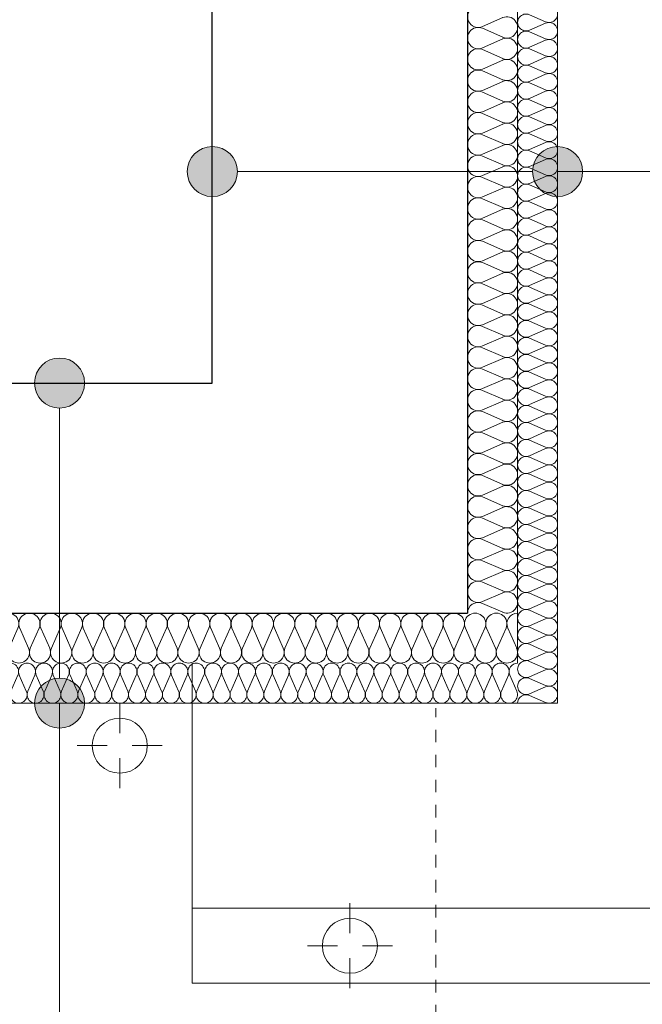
# Model space of a CAD drawing. Extents: x -438200 to -357500, y 15000 to 163871.
# Tile 56 of 148: x -415590 to -414346, y 67317 to 69286. Entities that reach past the tile are written whole.
import ezdxf

# ---------------------------------------------------------------- set-up
doc = ezdxf.new("R2010")
doc.units = 0
doc.header["$MEASUREMENT"] = 0
doc.linetypes.add('Hidden Line', pattern=[50, 25, -25])
for name, color, linetype in [('#podkład', 252, 'Continuous'), ('Arch ocieplenie', 252, 'Continuous'), ('Arch opisy', 252, 'Continuous'), ('Inwent Izolacje', 252, 'Continuous')]:
    doc.layers.add(name, color=color, linetype=linetype)
for name, color, linetype, lineweight in [('Arch ocieplenie_Nr_Pióra__44', 252, 'Continuous', 13), ('Arch opisy_Nr_Pióra__21', 252, 'Continuous', 9), ('Arch wykończenie_Nr_Pióra__3', 252, 'Continuous', 18), ('Arch wymiary_Nr_Pióra__21', 252, 'Continuous', 9), ('INWENT DACH_Nr_Pióra__21', 252, 'Continuous', 9), ('Inwent Izolacje_Nr_Pióra__44', 252, 'Continuous', 13), ('INWENT.ŚCIANY_Nr_Pióra__1', 252, 'Continuous', 25), ('INWENT.ŚCIANY_Nr_Pióra__2', 252, 'Continuous', 13), ('INWENT.ŚCIANY_Nr_Pióra__21', 252, 'Continuous', 9)]:
    doc.layers.add(name, color=color, linetype=linetype, lineweight=lineweight)

# ---------------------------------------------------------------- blocks, each defined once
blk = doc.blocks.new('Izolacja cieplna 14_185', base_point=(-416758.1, 57812.6))
at = {"layer": 'Arch ocieplenie_Nr_Pióra__44', "linetype": 'Continuous'}
for p, q in [((-416756.7, 57756.4), (-416742.6, 57788.8)), ((-416739.8, 57788.8), (-416725.7, 57756.4)), ((-416722.9, 57756.4), (-416708.8, 57788.8)), ((-416706, 57788.8), (-416691.9, 57756.4)), ((-416689.1, 57756.4), (-416675, 57788.8)), ((-416672.2, 57788.8), (-416658.1, 57756.4)), ((-416655.3, 57756.4), (-416641.2, 57788.8)), ((-416638.4, 57788.8), (-416624.3, 57756.4)), ((-416621.5, 57756.4), (-416607.4, 57788.8)), ((-416604.6, 57788.8), (-416590.5, 57756.4)), ((-416587.7, 57756.4), (-416573.6, 57788.8)), ((-416570.8, 57788.8), (-416556.7, 57756.4)), ((-416553.9, 57756.4), (-416539.8, 57788.8)), ((-416537, 57788.8), (-416522.9, 57756.4)), ((-416520.1, 57756.4), (-416506, 57788.8)), ((-416503.2, 57788.8), (-416489.1, 57756.4)), ((-416486.3, 57756.4), (-416472.2, 57788.8)), ((-416469.4, 57788.8), (-416455.3, 57756.4)), ((-416452.5, 57756.4), (-416438.4, 57788.8)), ((-416435.6, 57788.8), (-416421.5, 57756.4)), ((-416418.7, 57756.4), (-416404.6, 57788.8)), ((-416401.8, 57788.8), (-416387.7, 57756.4)), ((-416384.9, 57756.4), (-416370.8, 57788.8)), ((-416368, 57788.8), (-416353.9, 57756.4)), ((-416351.1, 57756.4), (-416337, 57788.8)), ((-416334.2, 57788.8), (-416320.1, 57756.4)), ((-416317.3, 57756.4), (-416303.2, 57788.8)), ((-416300.4, 57788.8), (-416286.3, 57756.4)), ((-416283.5, 57756.4), (-416269.4, 57788.8)), ((-416266.6, 57788.8), (-416252.5, 57756.4)), ((-416249.7, 57756.4), (-416235.6, 57788.8)), ((-416232.8, 57788.8), (-416218.7, 57756.4)), ((-416215.9, 57756.4), (-416201.8, 57788.8)), ((-416199, 57788.8), (-416184.9, 57756.4)), ((-416182.1, 57756.4), (-416168, 57788.8)), ((-416165.2, 57788.8), (-416151.1, 57756.4)), ((-416148.3, 57756.4), (-416134.2, 57788.8)), ((-416131.4, 57788.8), (-416117.3, 57756.4)), ((-416114.5, 57756.4), (-416100.4, 57788.8)), ((-416097.6, 57788.8), (-416083.5, 57756.4)), ((-416080.7, 57756.4), (-416066.6, 57788.8)), ((-416063.8, 57788.8), (-416049.7, 57756.4)), ((-416046.9, 57756.4), (-416032.8, 57788.8)), ((-416030, 57788.8), (-416015.9, 57756.4)), ((-416013.1, 57756.4), (-415999, 57788.8)), ((-415996.2, 57788.8), (-415982.1, 57756.4)), ((-415979.3, 57756.4), (-415965.2, 57788.8)), ((-415962.4, 57788.8), (-415948.3, 57756.4)), ((-415945.5, 57756.4), (-415931.4, 57788.8)), ((-415928.6, 57788.8), (-415914.5, 57756.4)), ((-415911.7, 57756.4), (-415897.6, 57788.8)), ((-415894.8, 57788.8), (-415880.7, 57756.4)), ((-415877.9, 57756.4), (-415863.8, 57788.8)), ((-415861, 57788.8), (-415847, 57756.4)), ((-415844.1, 57756.4), (-415830.1, 57788.8)), ((-415827.2, 57788.8), (-415813.2, 57756.4)), ((-415810.3, 57756.4), (-415796.3, 57788.8)), ((-415793.4, 57788.8), (-415779.4, 57756.4)), ((-415776.5, 57756.4), (-415762.5, 57788.8)), ((-415759.6, 57788.8), (-415745.6, 57756.4)), ((-415742.7, 57756.4), (-415728.7, 57788.8)), ((-415725.8, 57788.8), (-415711.8, 57756.4)), ((-415708.9, 57756.4), (-415694.9, 57788.8)), ((-415692, 57788.8), (-415678, 57756.4)), ((-415675.1, 57756.4), (-415661.1, 57788.8)), ((-415658.2, 57788.8), (-415644.2, 57756.4)), ((-415641.3, 57756.4), (-415627.3, 57788.8)), ((-415624.4, 57788.8), (-415610.4, 57756.4)), ((-415607.5, 57756.4), (-415593.5, 57788.8)), ((-415590.6, 57788.8), (-415576.6, 57756.4)), ((-415573.7, 57756.4), (-415559.7, 57788.8)), ((-415556.8, 57788.8), (-415542.8, 57756.4)), ((-415539.9, 57756.4), (-415525.9, 57788.8)), ((-415523, 57788.8), (-415509, 57756.4)), ((-415506.1, 57756.4), (-415492.1, 57788.8)), ((-415489.2, 57788.8), (-415475.2, 57756.4)), ((-415472.3, 57756.4), (-415458.3, 57788.8)), ((-415455.4, 57788.8), (-415441.4, 57756.4)), ((-415438.5, 57756.4), (-415424.5, 57788.8)), ((-415421.6, 57788.8), (-415407.6, 57756.4)), ((-415404.7, 57756.4), (-415390.7, 57788.8)), ((-415387.8, 57788.8), (-415373.8, 57756.4)), ((-415370.9, 57756.4), (-415356.9, 57788.8)), ((-415354, 57788.8), (-415340, 57756.4)), ((-415337.1, 57756.4), (-415323.1, 57788.8)), ((-415320.2, 57788.8), (-415306.2, 57756.4)), ((-415303.3, 57756.4), (-415289.3, 57788.8)), ((-415286.4, 57788.8), (-415272.4, 57756.4)), ((-415269.5, 57756.4), (-415255.5, 57788.8)), ((-415252.6, 57788.8), (-415238.6, 57756.4)), ((-415235.7, 57756.4), (-415221.7, 57788.8)), ((-415218.8, 57788.8), (-415204.8, 57756.4)), ((-415201.9, 57756.4), (-415187.9, 57788.8)), ((-415185, 57788.8), (-415171, 57756.4)), ((-415168.1, 57756.4), (-415154.1, 57788.8)), ((-415151.2, 57788.8), (-415137.2, 57756.4)), ((-415134.3, 57756.4), (-415120.3, 57788.8)), ((-415117.4, 57788.8), (-415103.4, 57756.4)), ((-415100.5, 57756.4), (-415086.5, 57788.8)), ((-415083.6, 57788.8), (-415069.6, 57756.4)), ((-415066.7, 57756.4), (-415052.7, 57788.8)), ((-415049.8, 57788.8), (-415035.8, 57756.4)), ((-415032.9, 57756.4), (-415018.9, 57788.8)), ((-415016, 57788.8), (-415002, 57756.4)), ((-414999.1, 57756.4), (-414985.1, 57788.8)), ((-414982.2, 57788.8), (-414968.2, 57756.4)), ((-414965.3, 57756.4), (-414951.3, 57788.8)), ((-414948.4, 57788.8), (-414934.4, 57756.4)), ((-414931.5, 57756.4), (-414917.5, 57788.8)), ((-414914.6, 57788.8), (-414900.6, 57756.4)), ((-414897.7, 57756.4), (-414883.7, 57788.8)), ((-414880.8, 57788.8), (-414866.8, 57756.4)), ((-414863.9, 57756.4), (-414849.9, 57788.8)), ((-414847, 57788.8), (-414833, 57756.4)), ((-414830.1, 57756.4), (-414816.1, 57788.8)), ((-414813.2, 57788.8), (-414799.2, 57756.4)), ((-414796.3, 57756.4), (-414782.3, 57788.8)), ((-414779.4, 57788.8), (-414765.4, 57756.4)), ((-414762.5, 57756.4), (-414748.5, 57788.8)), ((-414745.6, 57788.8), (-414731.6, 57756.4)), ((-414728.7, 57756.4), (-414714.7, 57788.8)), ((-414711.8, 57788.8), (-414697.8, 57756.4)), ((-414694.9, 57756.4), (-414680.9, 57788.8)), ((-414678, 57788.8), (-414664, 57756.4)), ((-414661.1, 57756.4), (-414647.1, 57788.8)), ((-414644.2, 57788.8), (-414630.2, 57756.4)), ((-414627.3, 57756.4), (-414613.3, 57788.8)), ((-414610.4, 57788.8), (-414596.4, 57756.4))]:
    blk.add_line(p, q, dxfattribs=at)
for centre, start_param, end_param in [((-416758.1, 57795.6), 4.299596, 6.283185), ((-416724.3, 57795.6), 4.299595, 8.266774), ((-416690.5, 57795.6), 4.299595, 8.266774), ((-416656.7, 57795.6), 4.299595, 8.266774), ((-416622.9, 57795.6), 4.299595, 8.266774), ((-416589.1, 57795.6), 4.299595, 8.266774), ((-416555.3, 57795.6), 4.299595, 8.266774), ((-416521.5, 57795.6), 4.299595, 8.266774), ((-416487.7, 57795.6), 4.299595, 8.266774), ((-416453.9, 57795.6), 4.299595, 8.266774), ((-416420.1, 57795.6), 4.299595, 8.266774), ((-416386.3, 57795.6), 4.299595, 8.266774), ((-416352.5, 57795.6), 4.299595, 8.266774), ((-416318.7, 57795.6), 4.299595, 8.266774), ((-416284.9, 57795.6), 4.299595, 8.266774), ((-416251.1, 57795.6), 4.299595, 8.266774), ((-416217.3, 57795.6), 4.299595, 8.266774), ((-416183.5, 57795.6), 4.299595, 8.266774), ((-416149.7, 57795.6), 4.299595, 8.266774), ((-416115.9, 57795.6), 4.299595, 8.266774), ((-416082.1, 57795.6), 4.299595, 8.266774), ((-416048.3, 57795.6), 4.299595, 8.266774), ((-416014.5, 57795.6), 4.299595, 8.266774), ((-415980.7, 57795.6), 4.299595, 8.266774), ((-415946.9, 57795.6), 4.299595, 8.266774), ((-415913.1, 57795.6), 4.299595, 8.266774), ((-415879.3, 57795.6), 4.299595, 8.266774), ((-415845.5, 57795.6), 4.299595, 8.266774), ((-415811.7, 57795.6), 4.299595, 8.266774), ((-415777.9, 57795.6), 4.299595, 8.266774), ((-415744.1, 57795.6), 4.299595, 8.266774), ((-415710.3, 57795.6), 4.299595, 8.266774), ((-415676.5, 57795.6), 4.299595, 8.266774), ((-415642.7, 57795.6), 4.299595, 8.266774), ((-415608.9, 57795.6), 4.299595, 8.266774), ((-415575.1, 57795.6), 4.299595, 8.266774), ((-415541.3, 57795.6), 4.299595, 8.266774), ((-415507.5, 57795.6), 4.299595, 8.266774), ((-415473.7, 57795.6), 4.299595, 8.266774), ((-415439.9, 57795.6), 4.299595, 8.266774), ((-415406.1, 57795.6), 4.299595, 8.266774), ((-415372.3, 57795.6), 4.299595, 8.266774), ((-415338.5, 57795.6), 4.299595, 8.266774), ((-415304.7, 57795.6), 4.299595, 8.266774), ((-415270.9, 57795.6), 4.299595, 8.266774), ((-415237.1, 57795.6), 4.299595, 8.266774), ((-415203.3, 57795.6), 4.299595, 8.266774), ((-415169.5, 57795.6), 4.299595, 8.266774), ((-415135.7, 57795.6), 4.299595, 8.266774), ((-415101.9, 57795.6), 4.299595, 8.266774), ((-415068.1, 57795.6), 4.299595, 8.266774), ((-415034.3, 57795.6), 4.299595, 8.266774), ((-415000.5, 57795.6), 4.299595, 8.266774), ((-414966.7, 57795.6), 4.299595, 8.266774), ((-414932.9, 57795.6), 4.299595, 8.266774), ((-414899.1, 57795.6), 4.299595, 8.266774), ((-414865.3, 57795.6), 4.299595, 8.266774), ((-414831.5, 57795.6), 4.299595, 8.266774), ((-414797.7, 57795.6), 4.299595, 8.266774), ((-414763.9, 57795.6), 4.299595, 8.266774), ((-414730.1, 57795.6), 4.299595, 8.266774), ((-414696.3, 57795.6), 4.299595, 8.266774), ((-414662.5, 57795.6), 4.299595, 8.266774), ((-414628.7, 57795.6), 4.299595, 8.266774), ((-414594.9, 57795.6), 0, 1.983589), ((-416741.2, 57749.6), 1.158003, 5.125183), ((-416707.4, 57749.6), 1.158003, 5.125183), ((-416673.6, 57749.6), 1.158003, 5.125183), ((-416639.8, 57749.6), 1.158003, 5.125183), ((-416606, 57749.6), 1.158003, 5.125183), ((-416572.2, 57749.6), 1.158003, 5.125183), ((-416538.4, 57749.6), 1.158003, 5.125183), ((-416504.6, 57749.6), 1.158003, 5.125183), ((-416470.8, 57749.6), 1.158003, 5.125183), ((-416437, 57749.6), 1.158003, 5.125183), ((-416403.2, 57749.6), 1.158003, 5.125183), ((-416369.4, 57749.6), 1.158003, 5.125183), ((-416335.6, 57749.6), 1.158003, 5.125183), ((-416301.8, 57749.6), 1.158003, 5.125183), ((-416268, 57749.6), 1.158003, 5.125183), ((-416234.2, 57749.6), 1.158003, 5.125183), ((-416200.4, 57749.6), 1.158003, 5.125183), ((-416166.6, 57749.6), 1.158003, 5.125183), ((-416132.8, 57749.6), 1.158003, 5.125183), ((-416099, 57749.6), 1.158003, 5.125183), ((-416065.2, 57749.6), 1.158003, 5.125183), ((-416031.4, 57749.6), 1.158003, 5.125183), ((-415997.6, 57749.6), 1.158003, 5.125183), ((-415963.8, 57749.6), 1.158003, 5.125183), ((-415930, 57749.6), 1.158003, 5.125183), ((-415896.2, 57749.6), 1.158003, 5.125183), ((-415862.4, 57749.6), 1.158003, 5.125183), ((-415828.6, 57749.6), 1.158003, 5.125183), ((-415794.8, 57749.6), 1.158003, 5.125183), ((-415761, 57749.6), 1.158003, 5.125183), ((-415727.2, 57749.6), 1.158003, 5.125183), ((-415693.4, 57749.6), 1.158003, 5.125183), ((-415659.6, 57749.6), 1.158003, 5.125183), ((-415625.8, 57749.6), 1.158003, 5.125183), ((-415592, 57749.6), 1.158003, 5.125183), ((-415558.2, 57749.6), 1.158003, 5.125183), ((-415524.4, 57749.6), 1.158003, 5.125183), ((-415490.6, 57749.6), 1.158003, 5.125183), ((-415456.8, 57749.6), 1.158003, 5.125183), ((-415423, 57749.6), 1.158003, 5.125183), ((-415389.2, 57749.6), 1.158003, 5.125183), ((-415355.4, 57749.6), 1.158003, 5.125183), ((-415321.6, 57749.6), 1.158003, 5.125183), ((-415287.8, 57749.6), 1.158003, 5.125183), ((-415254, 57749.6), 1.158003, 5.125183), ((-415220.2, 57749.6), 1.158003, 5.125183), ((-415186.4, 57749.6), 1.158003, 5.125183), ((-415152.6, 57749.6), 1.158003, 5.125183), ((-415118.8, 57749.6), 1.158003, 5.125183), ((-415085, 57749.6), 1.158003, 5.125183), ((-415051.2, 57749.6), 1.158003, 5.125183), ((-415017.4, 57749.6), 1.158003, 5.125183), ((-414983.6, 57749.6), 1.158003, 5.125183), ((-414949.8, 57749.6), 1.158003, 5.125183), ((-414916, 57749.6), 1.158003, 5.125183), ((-414882.2, 57749.6), 1.158003, 5.125183), ((-414848.4, 57749.6), 1.158003, 5.125183), ((-414814.6, 57749.6), 1.158003, 5.125183), ((-414780.8, 57749.6), 1.158003, 5.125183), ((-414747, 57749.6), 1.158003, 5.125183), ((-414713.2, 57749.6), 1.158003, 5.125183), ((-414679.4, 57749.6), 1.158003, 5.125183), ((-414645.6, 57749.6), 1.158003, 5.125183), ((-414611.8, 57749.6), 1.158003, 5.125183)]:
    blk.add_ellipse(centre, major_axis=(0, 17), ratio=0.993264, start_param=start_param, end_param=end_param, dxfattribs=at)
blk = doc.blocks.new('Izolacja cieplna 14_186', base_point=(-414594.9, 57732.6))
at = {"layer": 'Arch ocieplenie_Nr_Pióra__44', "linetype": 'Continuous'}
for p, q in [((-414538.8, 59094.8), (-414571.1, 59108.9)), ((-414571.1, 59077.8), (-414538.8, 59091.9)), ((-414538.8, 59060.8), (-414571.1, 59074.9)), ((-414571.1, 59043.8), (-414538.8, 59057.9)), ((-414538.8, 59026.8), (-414571.1, 59040.9)), ((-414571.1, 59009.7), (-414538.8, 59023.9)), ((-414538.8, 58992.7), (-414571.1, 59006.9)), ((-414571.1, 58975.7), (-414538.8, 58989.9)), ((-414538.8, 58958.7), (-414571.1, 58972.9)), ((-414571.1, 58941.7), (-414538.8, 58955.9)), ((-414538.8, 58924.7), (-414571.1, 58938.8)), ((-414571.1, 58907.7), (-414538.8, 58921.8)), ((-414538.8, 58890.7), (-414571.1, 58904.8)), ((-414571.1, 58873.7), (-414538.8, 58887.8)), ((-414538.8, 58856.7), (-414571.1, 58870.8)), ((-414571.1, 58839.6), (-414538.8, 58853.8)), ((-414538.8, 58822.6), (-414571.1, 58836.8)), ((-414571.1, 58805.6), (-414538.8, 58819.8)), ((-414538.8, 58788.6), (-414571.1, 58802.8)), ((-414571.1, 58771.6), (-414538.8, 58785.8)), ((-414538.8, 58754.6), (-414571.1, 58768.8)), ((-414571.1, 58737.6), (-414538.8, 58751.7)), ((-414538.8, 58720.6), (-414571.1, 58734.7)), ((-414571.1, 58703.6), (-414538.8, 58717.7)), ((-414538.8, 58686.6), (-414571.1, 58700.7)), ((-414571.1, 58669.6), (-414538.8, 58683.7)), ((-414538.8, 58652.5), (-414571.1, 58666.7)), ((-414571.1, 58635.5), (-414538.8, 58649.7)), ((-414538.8, 58618.5), (-414571.1, 58632.7)), ((-414571.1, 58601.5), (-414538.8, 58615.7)), ((-414538.8, 58584.5), (-414571.1, 58598.7)), ((-414571.1, 58567.5), (-414538.8, 58581.6)), ((-414538.8, 58550.5), (-414571.1, 58564.6)), ((-414571.1, 58533.5), (-414538.8, 58547.6)), ((-414538.8, 58516.5), (-414571.1, 58530.6)), ((-414571.1, 58499.5), (-414538.8, 58513.6)), ((-414538.8, 58482.5), (-414571.1, 58496.6)), ((-414571.1, 58465.4), (-414538.8, 58479.6)), ((-414538.8, 58448.4), (-414571.1, 58462.6)), ((-414571.1, 58431.4), (-414538.8, 58445.6)), ((-414538.8, 58414.4), (-414571.1, 58428.6)), ((-414571.1, 58397.4), (-414538.8, 58411.6)), ((-414538.8, 58380.4), (-414571.1, 58394.5)), ((-414571.1, 58363.4), (-414538.8, 58377.5)), ((-414538.8, 58346.4), (-414571.1, 58360.5)), ((-414571.1, 58329.4), (-414538.8, 58343.5)), ((-414538.8, 58312.4), (-414571.1, 58326.5)), ((-414571.1, 58295.3), (-414538.8, 58309.5)), ((-414538.8, 58278.3), (-414571.1, 58292.5)), ((-414571.1, 58261.3), (-414538.8, 58275.5)), ((-414538.8, 58244.3), (-414571.1, 58258.5)), ((-414571.1, 58227.3), (-414538.8, 58241.5)), ((-414538.8, 58210.3), (-414571.1, 58224.5)), ((-414571.1, 58193.3), (-414538.8, 58207.4)), ((-414538.8, 58176.3), (-414571.1, 58190.4)), ((-414571.1, 58159.3), (-414538.8, 58173.4)), ((-414538.8, 58142.3), (-414571.1, 58156.4)), ((-414571.1, 58125.3), (-414538.8, 58139.4)), ((-414538.8, 58108.2), (-414571.1, 58122.4)), ((-414571.1, 58091.2), (-414538.8, 58105.4)), ((-414538.8, 58074.2), (-414571.1, 58088.4)), ((-414571.1, 58057.2), (-414538.8, 58071.4)), ((-414538.8, 58040.2), (-414571.1, 58054.4)), ((-414571.1, 58023.2), (-414538.8, 58037.3)), ((-414538.8, 58006.2), (-414571.1, 58020.3)), ((-414571.1, 57989.2), (-414538.8, 58003.3)), ((-414538.8, 57972.2), (-414571.1, 57986.3)), ((-414571.1, 57955.2), (-414538.8, 57969.3)), ((-414538.8, 57938.2), (-414571.1, 57952.3)), ((-414571.1, 57921.1), (-414538.8, 57935.3)), ((-414538.8, 57904.1), (-414571.1, 57918.3)), ((-414571.1, 57887.1), (-414538.8, 57901.3)), ((-414538.8, 57870.1), (-414571.1, 57884.3)), ((-414571.1, 57853.1), (-414538.8, 57867.3)), ((-414538.8, 57836.1), (-414571.1, 57850.2)), ((-414571.1, 57819.1), (-414538.8, 57833.2)), ((-414538.8, 57802.1), (-414571.1, 57816.2)), ((-414571.1, 57785.1), (-414538.8, 57799.2)), ((-414538.8, 57768.1), (-414571.1, 57782.2)), ((-414571.1, 57751), (-414538.8, 57765.2)), ((-414538.8, 57734), (-414571.1, 57748.2))]:
    blk.add_line(p, q, dxfattribs=at)
for centre, start_param, end_param in [((-414532, 59110.4), 1.158003, 5.125183), ((-414577.9, 59093.4), 4.299595, 8.266774), ((-414577.9, 59059.3), 4.299595, 8.266774), ((-414532, 59076.3), 1.158003, 5.125183), ((-414532, 59042.3), 1.158003, 5.125183), ((-414577.9, 59025.3), 4.299595, 8.266774), ((-414532, 59008.3), 1.158003, 5.125183), ((-414577.9, 58991.3), 4.299595, 8.266774), ((-414532, 58974.3), 1.158003, 5.125183), ((-414577.9, 58957.3), 4.299595, 8.266774), ((-414532, 58940.3), 1.158003, 5.125183), ((-414577.9, 58923.3), 4.299595, 8.266774), ((-414532, 58906.3), 1.158003, 5.125183), ((-414577.9, 58889.2), 4.299595, 8.266774), ((-414532, 58872.2), 1.158003, 5.125183), ((-414577.9, 58855.2), 4.299595, 8.266774), ((-414577.9, 58821.2), 4.299595, 8.266774), ((-414532, 58838.2), 1.158003, 5.125183), ((-414532, 58804.2), 1.158003, 5.125183), ((-414577.9, 58787.2), 4.299595, 8.266774), ((-414532, 58770.2), 1.158003, 5.125183), ((-414577.9, 58753.2), 4.299595, 8.266774), ((-414532, 58736.2), 1.158003, 5.125183), ((-414577.9, 58719.2), 4.299595, 8.266774), ((-414577.9, 58685.1), 4.299595, 8.266774), ((-414532, 58702.1), 1.158003, 5.125183), ((-414532, 58668.1), 1.158003, 5.125183), ((-414577.9, 58651.1), 4.299595, 8.266774), ((-414532, 58634.1), 1.158003, 5.125183), ((-414577.9, 58617.1), 4.299595, 8.266774), ((-414532, 58600.1), 1.158003, 5.125183), ((-414577.9, 58583.1), 4.299595, 8.266774), ((-414532, 58566.1), 1.158003, 5.125183), ((-414577.9, 58549.1), 4.299595, 8.266774), ((-414532, 58532), 1.158003, 5.125183), ((-414577.9, 58515), 4.299595, 8.266774), ((-414532, 58498), 1.158003, 5.125183), ((-414577.9, 58481), 4.299595, 8.266774), ((-414532, 58464), 1.158003, 5.125183), ((-414577.9, 58447), 4.299595, 8.266774), ((-414532, 58430), 1.158003, 5.125183), ((-414577.9, 58413), 4.299595, 8.266774), ((-414532, 58396), 1.158003, 5.125183), ((-414577.9, 58379), 4.299595, 8.266774), ((-414532, 58362), 1.158003, 5.125183), ((-414577.9, 58344.9), 4.299595, 8.266774), ((-414577.9, 58310.9), 4.299595, 8.266774), ((-414532, 58327.9), 1.158003, 5.125183), ((-414532, 58293.9), 1.158003, 5.125183), ((-414577.9, 58276.9), 4.299595, 8.266774), ((-414532, 58259.9), 1.158003, 5.125183), ((-414577.9, 58242.9), 4.299595, 8.266774), ((-414532, 58225.9), 1.158003, 5.125183), ((-414577.9, 58208.9), 4.299595, 8.266774), ((-414532, 58191.9), 1.158003, 5.125183), ((-414577.9, 58174.9), 4.299595, 8.266774), ((-414532, 58157.8), 1.158003, 5.125183), ((-414577.9, 58140.8), 4.299595, 8.266774), ((-414532, 58123.8), 1.158003, 5.125183), ((-414577.9, 58106.8), 4.299595, 8.266774), ((-414532, 58089.8), 1.158003, 5.125183), ((-414577.9, 58072.8), 4.299595, 8.266774), ((-414532, 58055.8), 1.158003, 5.125183), ((-414577.9, 58038.8), 4.299595, 8.266774), ((-414532, 58021.8), 1.158003, 5.125183), ((-414577.9, 58004.8), 4.299595, 8.266774), ((-414532, 57987.8), 1.158003, 5.125183), ((-414577.9, 57970.7), 4.299595, 8.266774), ((-414577.9, 57936.7), 4.299595, 8.266774), ((-414532, 57953.7), 1.158003, 5.125183), ((-414532, 57919.7), 1.158003, 5.125183), ((-414577.9, 57902.7), 4.299595, 8.266774), ((-414532, 57885.7), 1.158003, 5.125183), ((-414577.9, 57868.7), 4.299595, 8.266774), ((-414532, 57851.7), 1.158003, 5.125183), ((-414577.9, 57834.7), 4.299595, 8.266774), ((-414532, 57817.7), 1.158003, 5.125183), ((-414577.9, 57800.6), 4.299595, 8.266774), ((-414532, 57783.6), 1.158003, 5.125183), ((-414577.9, 57766.6), 4.299595, 8.266774), ((-414532, 57749.6), 1.158003, 5.125183), ((-414577.9, 57732.6), 4.299596, 6.283185)]:
    blk.add_ellipse(centre, major_axis=(-17, 0), ratio=0.999704, start_param=start_param, end_param=end_param, dxfattribs=at)
blk = doc.blocks.new('Izolacja cieplna 14_210', base_point=(-416758.1, 57912.6))
at = {"layer": 'Arch ocieplenie_Nr_Pióra__44', "linetype": 'Continuous'}
for p, q in [((-416756.3, 57842.4), (-416738.7, 57882.8)), ((-416735.1, 57882.8), (-416717.5, 57842.4)), ((-416713.9, 57842.4), (-416696.3, 57882.8)), ((-416692.7, 57882.8), (-416675.1, 57842.4)), ((-416671.5, 57842.4), (-416653.9, 57882.8)), ((-416650.3, 57882.8), (-416632.7, 57842.4)), ((-416629.1, 57842.4), (-416611.4, 57882.8)), ((-416607.9, 57882.8), (-416590.2, 57842.4)), ((-416586.7, 57842.4), (-416569, 57882.8)), ((-416565.5, 57882.8), (-416547.8, 57842.4)), ((-416544.3, 57842.4), (-416526.6, 57882.8)), ((-416523.1, 57882.8), (-416505.4, 57842.4)), ((-416501.8, 57842.4), (-416484.2, 57882.8)), ((-416480.6, 57882.8), (-416463, 57842.4)), ((-416459.4, 57842.4), (-416441.8, 57882.8)), ((-416438.2, 57882.8), (-416420.6, 57842.4)), ((-416417, 57842.4), (-416399.4, 57882.8)), ((-416395.8, 57882.8), (-416378.2, 57842.4)), ((-416374.6, 57842.4), (-416357, 57882.8)), ((-416353.4, 57882.8), (-416335.7, 57842.4)), ((-416332.2, 57842.4), (-416314.5, 57882.8)), ((-416311, 57882.8), (-416293.3, 57842.4)), ((-416289.8, 57842.4), (-416272.1, 57882.8)), ((-416268.6, 57882.8), (-416250.9, 57842.4)), ((-416247.4, 57842.4), (-416229.7, 57882.8)), ((-416226.1, 57882.8), (-416208.5, 57842.4)), ((-416204.9, 57842.4), (-416187.3, 57882.8)), ((-416183.7, 57882.8), (-416166.1, 57842.4)), ((-416162.5, 57842.4), (-416144.9, 57882.8)), ((-416141.3, 57882.8), (-416123.7, 57842.4)), ((-416120.1, 57842.4), (-416102.5, 57882.8)), ((-416098.9, 57882.8), (-416081.3, 57842.4)), ((-416077.7, 57842.4), (-416060.1, 57882.8)), ((-416056.5, 57882.8), (-416038.8, 57842.4)), ((-416035.3, 57842.4), (-416017.6, 57882.8)), ((-416014.1, 57882.8), (-415996.4, 57842.4)), ((-415992.9, 57842.4), (-415975.2, 57882.8)), ((-415971.7, 57882.8), (-415954, 57842.4)), ((-415950.4, 57842.4), (-415932.8, 57882.8)), ((-415929.2, 57882.8), (-415911.6, 57842.4)), ((-415908, 57842.4), (-415890.4, 57882.8)), ((-415886.8, 57882.8), (-415869.2, 57842.4)), ((-415865.6, 57842.4), (-415848, 57882.8)), ((-415844.4, 57882.8), (-415826.8, 57842.4)), ((-415823.2, 57842.4), (-415805.6, 57882.8)), ((-415802, 57882.8), (-415784.4, 57842.4)), ((-415780.8, 57842.4), (-415763.1, 57882.8)), ((-415759.6, 57882.8), (-415741.9, 57842.4)), ((-415738.4, 57842.4), (-415720.7, 57882.8)), ((-415717.2, 57882.8), (-415699.5, 57842.4)), ((-415696, 57842.4), (-415678.3, 57882.8)), ((-415674.8, 57882.8), (-415657.1, 57842.4)), ((-415653.5, 57842.4), (-415635.9, 57882.8)), ((-415632.3, 57882.8), (-415614.7, 57842.4)), ((-415611.1, 57842.4), (-415593.5, 57882.8)), ((-415589.9, 57882.8), (-415572.3, 57842.4)), ((-415568.7, 57842.4), (-415551.1, 57882.8)), ((-415547.5, 57882.8), (-415529.9, 57842.4)), ((-415526.3, 57842.4), (-415508.7, 57882.8)), ((-415505.1, 57882.8), (-415487.4, 57842.4)), ((-415483.9, 57842.4), (-415466.2, 57882.8)), ((-415462.7, 57882.8), (-415445, 57842.4)), ((-415441.5, 57842.4), (-415423.8, 57882.8)), ((-415420.3, 57882.8), (-415402.6, 57842.4)), ((-415399.1, 57842.4), (-415381.4, 57882.8)), ((-415377.8, 57882.8), (-415360.2, 57842.4)), ((-415356.6, 57842.4), (-415339, 57882.8)), ((-415335.4, 57882.8), (-415317.8, 57842.4)), ((-415314.2, 57842.4), (-415296.6, 57882.8)), ((-415293, 57882.8), (-415275.4, 57842.4)), ((-415271.8, 57842.4), (-415254.2, 57882.8)), ((-415250.6, 57882.8), (-415233, 57842.4)), ((-415229.4, 57842.4), (-415211.7, 57882.8)), ((-415208.2, 57882.8), (-415190.5, 57842.4)), ((-415187, 57842.4), (-415169.3, 57882.8)), ((-415165.8, 57882.8), (-415148.1, 57842.4)), ((-415144.6, 57842.4), (-415126.9, 57882.8)), ((-415123.4, 57882.8), (-415105.7, 57842.4)), ((-415102.1, 57842.4), (-415084.5, 57882.8)), ((-415080.9, 57882.8), (-415063.3, 57842.4)), ((-415059.7, 57842.4), (-415042.1, 57882.8)), ((-415038.5, 57882.8), (-415020.9, 57842.4)), ((-415017.3, 57842.4), (-414999.7, 57882.8)), ((-414996.1, 57882.8), (-414978.5, 57842.4)), ((-414974.9, 57842.4), (-414957.3, 57882.8)), ((-414953.7, 57882.8), (-414936, 57842.4)), ((-414932.5, 57842.4), (-414914.8, 57882.8)), ((-414911.3, 57882.8), (-414893.6, 57842.4)), ((-414890.1, 57842.4), (-414872.4, 57882.8)), ((-414868.9, 57882.8), (-414851.2, 57842.4)), ((-414847.7, 57842.4), (-414830, 57882.8)), ((-414826.4, 57882.8), (-414808.8, 57842.4)), ((-414805.2, 57842.4), (-414787.6, 57882.8)), ((-414784, 57882.8), (-414766.4, 57842.4)), ((-414762.8, 57842.4), (-414745.2, 57882.8)), ((-414741.6, 57882.8), (-414724, 57842.4)), ((-414720.4, 57842.4), (-414702.8, 57882.8)), ((-414699.2, 57882.8), (-414681.6, 57842.4)), ((-414678, 57842.4), (-414660.4, 57882.8)), ((-414656.8, 57882.8), (-414639.1, 57842.4)), ((-414635.6, 57842.4), (-414617.9, 57882.8)), ((-414614.4, 57882.8), (-414596.7, 57842.4))]:
    blk.add_line(p, q, dxfattribs=at)
for centre, start_param, end_param in [((-416758.1, 57891.3), 4.299596, 6.283185), ((-416715.7, 57891.3), 4.299595, 8.266774), ((-416673.3, 57891.3), 4.299595, 8.266774), ((-416630.9, 57891.3), 4.299595, 8.266774), ((-416588.5, 57891.3), 4.299595, 8.266774), ((-416546, 57891.3), 4.299595, 8.266774), ((-416503.6, 57891.3), 4.299595, 8.266774), ((-416461.2, 57891.3), 4.299595, 8.266774), ((-416418.8, 57891.3), 4.299595, 8.266774), ((-416376.4, 57891.3), 4.299595, 8.266774), ((-416334, 57891.3), 4.299595, 8.266774), ((-416291.6, 57891.3), 4.299595, 8.266774), ((-416249.1, 57891.3), 4.299595, 8.266774), ((-416206.7, 57891.3), 4.299595, 8.266774), ((-416164.3, 57891.3), 4.299595, 8.266774), ((-416121.9, 57891.3), 4.299595, 8.266774), ((-416079.5, 57891.3), 4.299595, 8.266774), ((-416037.1, 57891.3), 4.299595, 8.266774), ((-415994.6, 57891.3), 4.299595, 8.266774), ((-415952.2, 57891.3), 4.299595, 8.266774), ((-415909.8, 57891.3), 4.299595, 8.266774), ((-415867.4, 57891.3), 4.299595, 8.266774), ((-415825, 57891.3), 4.299595, 8.266774), ((-415782.6, 57891.3), 4.299595, 8.266774), ((-415740.2, 57891.3), 4.299595, 8.266774), ((-415697.7, 57891.3), 4.299595, 8.266774), ((-415655.3, 57891.3), 4.299595, 8.266774), ((-415612.9, 57891.3), 4.299595, 8.266774), ((-415570.5, 57891.3), 4.299595, 8.266774), ((-415528.1, 57891.3), 4.299595, 8.266774), ((-415485.7, 57891.3), 4.299595, 8.266774), ((-415443.3, 57891.3), 4.299595, 8.266774), ((-415400.8, 57891.3), 4.299595, 8.266774), ((-415358.4, 57891.3), 4.299595, 8.266774), ((-415316, 57891.3), 4.299595, 8.266774), ((-415273.6, 57891.3), 4.299595, 8.266774), ((-415231.2, 57891.3), 4.299595, 8.266774), ((-415188.8, 57891.3), 4.299595, 8.266774), ((-415146.3, 57891.3), 4.299595, 8.266774), ((-415103.9, 57891.3), 4.299595, 8.266774), ((-415061.5, 57891.3), 4.299595, 8.266774), ((-415019.1, 57891.3), 4.299595, 8.266774), ((-414976.7, 57891.3), 4.299595, 8.266774), ((-414934.3, 57891.3), 4.299595, 8.266774), ((-414891.9, 57891.3), 4.299595, 8.266774), ((-414849.4, 57891.3), 4.299595, 8.266774), ((-414807, 57891.3), 4.299595, 8.266774), ((-414764.6, 57891.3), 4.299595, 8.266774), ((-414722.2, 57891.3), 4.299595, 8.266774), ((-414679.8, 57891.3), 4.299595, 8.266774), ((-414637.4, 57891.3), 4.299595, 8.266774), ((-414594.9, 57891.3), 6.283185, 8.266774), ((-416736.9, 57833.9), 1.158003, 5.125183), ((-416694.5, 57833.9), 1.158003, 5.125183), ((-416652.1, 57833.9), 1.158003, 5.125183), ((-416609.7, 57833.9), 1.158003, 5.125183), ((-416567.3, 57833.9), 1.158003, 5.125183), ((-416524.8, 57833.9), 1.158003, 5.125183), ((-416482.4, 57833.9), 1.158003, 5.125183), ((-416440, 57833.9), 1.158003, 5.125183), ((-416397.6, 57833.9), 1.158003, 5.125183), ((-416355.2, 57833.9), 1.158003, 5.125183), ((-416312.8, 57833.9), 1.158003, 5.125183), ((-416270.3, 57833.9), 1.158003, 5.125183), ((-416227.9, 57833.9), 1.158003, 5.125183), ((-416185.5, 57833.9), 1.158003, 5.125183), ((-416143.1, 57833.9), 1.158003, 5.125183), ((-416100.7, 57833.9), 1.158003, 5.125183), ((-416058.3, 57833.9), 1.158003, 5.125183), ((-416015.9, 57833.9), 1.158003, 5.125183), ((-415973.4, 57833.9), 1.158003, 5.125183), ((-415931, 57833.9), 1.158003, 5.125183), ((-415888.6, 57833.9), 1.158003, 5.125183), ((-415846.2, 57833.9), 1.158003, 5.125183), ((-415803.8, 57833.9), 1.158003, 5.125183), ((-415761.4, 57833.9), 1.158003, 5.125183), ((-415718.9, 57833.9), 1.158003, 5.125183), ((-415676.5, 57833.9), 1.158003, 5.125183), ((-415634.1, 57833.9), 1.158003, 5.125183), ((-415591.7, 57833.9), 1.158003, 5.125183), ((-415549.3, 57833.9), 1.158003, 5.125183), ((-415506.9, 57833.9), 1.158003, 5.125183), ((-415464.5, 57833.9), 1.158003, 5.125183), ((-415422, 57833.9), 1.158003, 5.125183), ((-415379.6, 57833.9), 1.158003, 5.125183), ((-415337.2, 57833.9), 1.158003, 5.125183), ((-415294.8, 57833.9), 1.158003, 5.125183), ((-415252.4, 57833.9), 1.158003, 5.125183), ((-415210, 57833.9), 1.158003, 5.125183), ((-415167.6, 57833.9), 1.158003, 5.125183), ((-415125.1, 57833.9), 1.158003, 5.125183), ((-415082.7, 57833.9), 1.158003, 5.125183), ((-415040.3, 57833.9), 1.158003, 5.125183), ((-414997.9, 57833.9), 1.158003, 5.125183), ((-414955.5, 57833.9), 1.158003, 5.125183), ((-414913.1, 57833.9), 1.158003, 5.125183), ((-414870.6, 57833.9), 1.158003, 5.125183), ((-414828.2, 57833.9), 1.158003, 5.125183), ((-414785.8, 57833.9), 1.158003, 5.125183), ((-414743.4, 57833.9), 1.158003, 5.125183), ((-414701, 57833.9), 1.158003, 5.125183), ((-414658.6, 57833.9), 1.158003, 5.125183), ((-414616.2, 57833.9), 1.158003, 5.125183)]:
    blk.add_ellipse(centre, major_axis=(0, 21.3), ratio=0.997166, start_param=start_param, end_param=end_param, dxfattribs=at)
blk = doc.blocks.new('Izolacja cieplna 14_328', base_point=(-414694.9, 72092.6))
at = {"layer": 'Inwent Izolacje_Nr_Pióra__44', "linetype": 'Continuous'}
for p, q in [((-414624.7, 59103.1), (-414665.1, 59085.4)), ((-414665.1, 59081.8), (-414624.7, 59064.1)), ((-414624.7, 59060.6), (-414665.1, 59042.8)), ((-414665.1, 59039.3), (-414624.7, 59021.5)), ((-414624.7, 59018), (-414665.1, 59000.3)), ((-414665.1, 58996.7), (-414624.7, 58979)), ((-414624.7, 58975.4), (-414665.1, 58957.7)), ((-414665.1, 58954.1), (-414624.7, 58936.4)), ((-414624.7, 58932.8), (-414665.1, 58915.1)), ((-414665.1, 58911.5), (-414624.7, 58893.8)), ((-414624.7, 58890.2), (-414665.1, 58872.5)), ((-414665.1, 58868.9), (-414624.7, 58851.2)), ((-414624.7, 58847.6), (-414665.1, 58829.9)), ((-414665.1, 58826.3), (-414624.7, 58808.6)), ((-414624.7, 58805.1), (-414665.1, 58787.3)), ((-414665.1, 58783.8), (-414624.7, 58766.1)), ((-414624.7, 58762.5), (-414665.1, 58744.8)), ((-414665.1, 58741.2), (-414624.7, 58723.5)), ((-414624.7, 58719.9), (-414665.1, 58702.2)), ((-414665.1, 58698.6), (-414624.7, 58680.9)), ((-414624.7, 58677.3), (-414665.1, 58659.6)), ((-414665.1, 58656), (-414624.7, 58638.3)), ((-414624.7, 58634.7), (-414665.1, 58617)), ((-414665.1, 58613.4), (-414624.7, 58595.7)), ((-414624.7, 58592.1), (-414665.1, 58574.4)), ((-414665.1, 58570.9), (-414624.7, 58553.1)), ((-414624.7, 58549.6), (-414665.1, 58531.8)), ((-414665.1, 58528.3), (-414624.7, 58510.6)), ((-414624.7, 58507), (-414665.1, 58489.3)), ((-414665.1, 58485.7), (-414624.7, 58468)), ((-414624.7, 58464.4), (-414665.1, 58446.7)), ((-414665.1, 58443.1), (-414624.7, 58425.4)), ((-414624.7, 58421.8), (-414665.1, 58404.1)), ((-414665.1, 58400.5), (-414624.7, 58382.8)), ((-414624.7, 58379.2), (-414665.1, 58361.5)), ((-414665.1, 58357.9), (-414624.7, 58340.2)), ((-414624.7, 58336.6), (-414665.1, 58318.9)), ((-414665.1, 58315.4), (-414624.7, 58297.6)), ((-414624.7, 58294.1), (-414665.1, 58276.4)), ((-414665.1, 58272.8), (-414624.7, 58255.1)), ((-414624.7, 58251.5), (-414665.1, 58233.8)), ((-414665.1, 58230.2), (-414624.7, 58212.5)), ((-414624.7, 58208.9), (-414665.1, 58191.2)), ((-414665.1, 58187.6), (-414624.7, 58169.9)), ((-414624.7, 58166.3), (-414665.1, 58148.6)), ((-414665.1, 58145), (-414624.7, 58127.3)), ((-414624.7, 58123.7), (-414665.1, 58106)), ((-414665.1, 58102.4), (-414624.7, 58084.7)), ((-414624.7, 58081.2), (-414665.1, 58063.4)), ((-414665.1, 58059.9), (-414624.7, 58042.1)), ((-414624.7, 58038.6), (-414665.1, 58020.9)), ((-414665.1, 58017.3), (-414624.7, 57999.6)), ((-414624.7, 57996), (-414665.1, 57978.3)), ((-414665.1, 57974.7), (-414624.7, 57957)), ((-414624.7, 57953.4), (-414665.1, 57935.7)), ((-414665.1, 57932.1), (-414624.7, 57914.4))]:
    blk.add_line(p, q, dxfattribs=at)
for centre, start_param, end_param in [((-414673.7, 59104.9), 2.7288, 6.695979), ((-414616.2, 59083.6), 5.870392, 9.837571), ((-414673.7, 59062.3), 2.7288, 6.695979), ((-414616.2, 59041), 5.870392, 9.837571), ((-414673.7, 59019.8), 2.7288, 6.695979), ((-414616.2, 58998.5), 5.870392, 9.837571), ((-414673.7, 58977.2), 2.7288, 6.695979), ((-414616.2, 58955.9), 5.870392, 9.837571), ((-414673.7, 58934.6), 2.7288, 6.695979), ((-414616.2, 58913.3), 5.870392, 9.837571), ((-414673.7, 58892), 2.7288, 6.695979), ((-414616.2, 58870.7), 5.870392, 9.837571), ((-414673.7, 58849.4), 2.7288, 6.695979), ((-414616.2, 58828.1), 5.870392, 9.837571), ((-414673.7, 58806.8), 2.7288, 6.695979), ((-414616.2, 58785.6), 5.870392, 9.837571), ((-414673.7, 58764.3), 2.7288, 6.695979), ((-414616.2, 58743), 5.870392, 9.837571), ((-414673.7, 58721.7), 2.7288, 6.695979), ((-414616.2, 58700.4), 5.870392, 9.837571), ((-414673.7, 58679.1), 2.7288, 6.695979), ((-414616.2, 58657.8), 5.870392, 9.837571), ((-414673.7, 58636.5), 2.7288, 6.695979), ((-414616.2, 58615.2), 5.870392, 9.837571), ((-414673.7, 58593.9), 2.7288, 6.695979), ((-414616.2, 58572.6), 5.870392, 9.837571), ((-414673.7, 58551.4), 2.7288, 6.695979), ((-414616.2, 58530.1), 5.870392, 9.837571), ((-414673.7, 58508.8), 2.7288, 6.695979), ((-414616.2, 58487.5), 5.870392, 9.837571), ((-414673.7, 58466.2), 2.7288, 6.695979), ((-414616.2, 58444.9), 5.870392, 9.837571), ((-414673.7, 58423.6), 2.7288, 6.695979), ((-414616.2, 58402.3), 5.870392, 9.837571), ((-414673.7, 58381), 2.7288, 6.695979), ((-414616.2, 58359.7), 5.870392, 9.837571), ((-414673.7, 58338.4), 2.7288, 6.695979), ((-414616.2, 58317.1), 5.870392, 9.837571), ((-414673.7, 58295.9), 2.7288, 6.695979), ((-414616.2, 58274.6), 5.870392, 9.837571), ((-414673.7, 58253.3), 2.7288, 6.695979), ((-414616.2, 58232), 5.870392, 9.837571), ((-414673.7, 58210.7), 2.7288, 6.695979), ((-414616.2, 58189.4), 5.870392, 9.837571), ((-414673.7, 58168.1), 2.7288, 6.695979), ((-414616.2, 58146.8), 5.870392, 9.837571), ((-414673.7, 58125.5), 2.7288, 6.695979), ((-414616.2, 58104.2), 5.870392, 9.837571), ((-414673.7, 58082.9), 2.7288, 6.695979), ((-414616.2, 58061.7), 5.870392, 9.837571), ((-414673.7, 58040.4), 2.7288, 6.695979), ((-414616.2, 58019.1), 5.870392, 9.837571), ((-414673.7, 57997.8), 2.7288, 6.695979), ((-414616.2, 57976.5), 5.870392, 9.837571), ((-414673.7, 57955.2), 2.7288, 6.695979), ((-414616.2, 57933.9), 5.870392, 9.837571), ((-414673.7, 57912.6), 2.7288, 4.712389)]:
    blk.add_ellipse(centre, major_axis=(0, -21.3), ratio=0.998897, start_param=start_param, end_param=end_param, dxfattribs=at)
blk = doc.blocks.new('Linia_132', base_point=(-415510.1, 57732.6))
at = {"layer": 'Arch opisy_Nr_Pióra__21', "linetype": 'Continuous'}
blk.add_line((-415510.1, 57732.6), (-415510.1, 55652.8), dxfattribs=at)
blk = doc.blocks.new('Linia_133', base_point=(-415510.1, 58372.6))
at = {"layer": 'Arch opisy_Nr_Pióra__21', "linetype": 'Continuous'}
for points in [[(-415460.1, 58372.6), (-415463.9, 58391.7), (-415474.7, 58408), (-415491, 58418.8), (-415510.1, 58422.6), (-415529.2, 58418.8), (-415545.5, 58408), (-415556.3, 58391.7), (-415560.1, 58372.6), (-415556.3, 58353.5), (-415545.5, 58337.3), (-415529.2, 58326.4), (-415510.1, 58322.6), (-415491, 58326.4), (-415474.7, 58337.3), (-415463.9, 58353.5)], [(-415460.1, 57732.6), (-415463.9, 57751.7), (-415474.7, 57768), (-415491, 57778.8), (-415510.1, 57782.6), (-415529.2, 57778.8), (-415545.5, 57768), (-415556.3, 57751.7), (-415560.1, 57732.6), (-415556.3, 57713.5), (-415545.5, 57697.3), (-415529.2, 57686.4), (-415510.1, 57682.6), (-415491, 57686.4), (-415474.7, 57697.3), (-415463.9, 57713.5)]]:
    blk.add_hatch(color=256, dxfattribs=at).paths.add_polyline_path(points, flags=0)
blk.add_line((-415510.1, 58322.6), (-415510.1, 57782.6), dxfattribs=at)
for centre in [(-415510.1, 58372.6), (-415510.1, 57732.6)]:
    blk.add_circle(centre, 50, dxfattribs=at)
blk = doc.blocks.new('Linia_134', base_point=(-414514.9, 58795.3))
at = {"layer": 'Arch opisy_Nr_Pióra__21', "linetype": 'Continuous'}
blk.add_line((-414514.9, 58795.3), (-412435.1, 58795.3), dxfattribs=at)
blk = doc.blocks.new('Linia_135', base_point=(-415204.9, 58795.3))
at = {"layer": 'Arch opisy_Nr_Pióra__21', "linetype": 'Continuous'}
for points in [[(-415154.9, 58795.3), (-415158.8, 58814.5), (-415169.6, 58830.7), (-415185.8, 58841.5), (-415204.9, 58845.3), (-415224.1, 58841.5), (-415240.3, 58830.7), (-415251.1, 58814.5), (-415254.9, 58795.3), (-415251.1, 58776.2), (-415240.3, 58760), (-415224.1, 58749.2), (-415204.9, 58745.3), (-415185.8, 58749.2), (-415169.6, 58760), (-415158.8, 58776.2)], [(-414464.9, 58795.3), (-414468.8, 58814.5), (-414479.6, 58830.7), (-414495.8, 58841.5), (-414514.9, 58845.3), (-414534.1, 58841.5), (-414550.3, 58830.7), (-414561.1, 58814.5), (-414564.9, 58795.3), (-414561.1, 58776.2), (-414550.3, 58760), (-414534.1, 58749.2), (-414514.9, 58745.3), (-414495.8, 58749.2), (-414479.6, 58760), (-414468.8, 58776.2)]]:
    blk.add_hatch(color=256, dxfattribs=at).paths.add_polyline_path(points, flags=0)
blk.add_line((-415154.9, 58795.3), (-414564.9, 58795.3), dxfattribs=at)
for centre in [(-415204.9, 58795.3), (-414514.9, 58795.3)]:
    blk.add_circle(centre, 50, dxfattribs=at)
blk = doc.blocks.new('piętro')
at = {"layer": 'Arch wykończenie_Nr_Pióra__3', "color": 252, "linetype": 'Continuous'}
for p in [(-414514.9, 64644.3), (-415664.9, 50084.3)]:
    blk.add_line(p, (-414514.9, 50084.3), dxfattribs=at)
at = {"layer": 'Arch wymiary_Nr_Pióra__21', "color": 252, "linetype": 'Hidden Line'}
blk.add_line((-414758.1, 49106), (-414758.1, 50074.3), dxfattribs=at)
at = {"layer": 'INWENT DACH_Nr_Pióra__21', "color": 252, "linetype": 'Continuous'}
for p, q in [((-415244.9, 50164.3), (-415244.9, 49674.3)), ((-415389.9, 50024.3), (-415389.9, 50084.3)), ((-415414.9, 49999.3), (-415474.9, 49999.3)), ((-415364.9, 49999.3), (-415304.9, 49999.3)), ((-415389.9, 49974.3), (-415389.9, 49914.3)), ((-415244.9, 49674.3), (-413139.4, 49674.3)), ((-415244.9, 49674.3), (-415244.9, 49524.3)), ((-414929.9, 49624.3), (-414929.9, 49684.3)), ((-414954.9, 49599.3), (-415014.9, 49599.3)), ((-414904.9, 49599.3), (-414844.9, 49599.3)), ((-414929.9, 49574.3), (-414929.9, 49514.3)), ((-415244.9, 49524.3), (-413139.4, 49524.3))]:
    blk.add_line(p, q, dxfattribs=at)
for centre in [(-415389.9, 49999.3), (-414929.9, 49599.3)]:
    blk.add_circle(centre, 55, dxfattribs=at)
at = {"layer": 'INWENT.ŚCIANY_Nr_Pióra__1', "color": 252, "linetype": 'Continuous'}
for p, q in [((-414694.9, 64444.3), (-414694.9, 50264.3)), ((-415204.9, 50724.3), (-415204.9, 51754.3)), ((-415614.9, 50724.3), (-415204.9, 50724.3)), ((-415614.9, 50264.3), (-414694.9, 50264.3))]:
    blk.add_line(p, q, dxfattribs=at)
at = {"layer": 'INWENT.ŚCIANY_Nr_Pióra__2', "color": 252, "linetype": 'Continuous'}
blk.add_line((-414594.9, 64604.3), (-414594.9, 50164.3), dxfattribs=at)
at = {"layer": 'INWENT.ŚCIANY_Nr_Pióra__21', "color": 252, "linetype": 'Hidden Line'}
blk.add_line((-415244.9, 50164.3), (-415244.9, 50074.3), dxfattribs=at)
at = {"layer": 'Arch ocieplenie', "color": 252, "linetype": 'Continuous', "lineweight": 13}
for name, p in [('Izolacja cieplna 14_186', (-414594.9, 50084.3)), ('Izolacja cieplna 14_210', (-416758.1, 50264.3)), ('Izolacja cieplna 14_185', (-416758.1, 50164.3))]:
    blk.add_blockref(name, p, dxfattribs=at)
at = {"layer": 'Arch opisy', "color": 252, "linetype": 'Continuous'}
for name, p in [('Linia_134', (-414514.9, 51147)), ('Linia_135', (-415204.9, 51147)), ('Linia_133', (-415510.1, 50724.3)), ('Linia_132', (-415510.1, 50084.3))]:
    blk.add_blockref(name, p, dxfattribs=at)
at = {"layer": 'Inwent Izolacje', "color": 252, "linetype": 'Continuous', "lineweight": 13}
blk.add_blockref('Izolacja cieplna 14_328', (-414694.9, 64444.3), dxfattribs=at)

msp = doc.modelspace()

# ---------------------------------------------------------------- block references
at = {"layer": '#podkład', "color": 3, "lineweight": 50}
msp.add_blockref('piętro', (0, 17835.1), dxfattribs=at)

doc.saveas('drawing.dxf')
